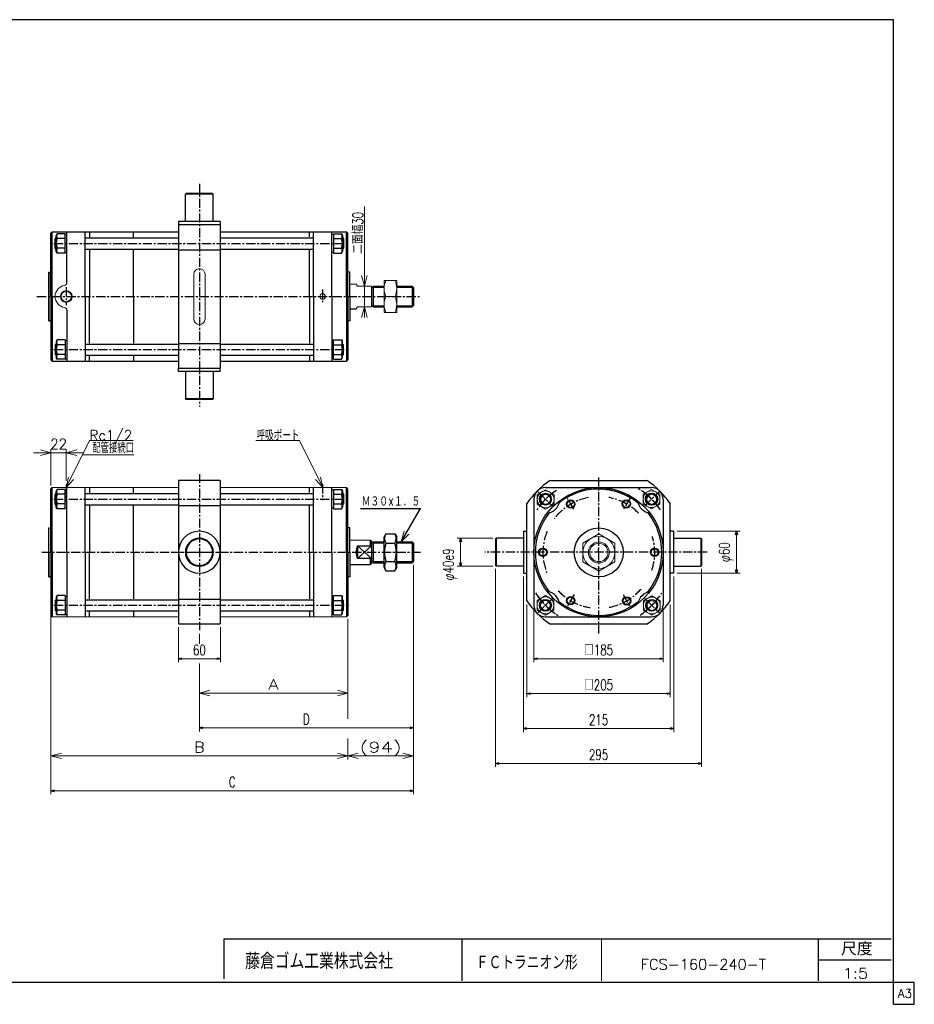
# Model space of a CAD drawing. Header units: millimetres. Extents: x -985 to 985, y -705 to 705.
# Tile 2 of 2: x -296 to 985, y -705 to 705. Entities that reach past the tile are written whole.
import ezdxf
from ezdxf.enums import TextEntityAlignment as Align

# ---------------------------------------------------------------- set-up
doc = ezdxf.new("R2010")
doc.units = ezdxf.units.MM
doc.header["$LTSCALE"] = 0.416667
doc.linetypes.add('CENTER', pattern=[50.8, 31.75, -6.35, 6.35, -6.35])
doc.layers.add('ZUWAKU', color=7, linetype='Continuous')
doc.styles.add('dcStyle0', font='txt.shx', dxfattribs={"width": 0.714286, "bigfont": 'bigfont'})
doc.dimstyles.new('DaDimRotatedStyle', dxfattribs={"dimtxt": 15, "dimasz": 5.000003, "dimexe": 5, "dimexo": 1.666667, "dimgap": 5, "dimtad": 3, "dimdsep": 46, "dimtxsty": 'dcStyle0', "dimblk1": 'OPEN30', "dimblk2": 'OPEN30', "dimsah": 1, "dimcen": 0.09, "dimclrd": 4, "dimclre": 4, "dimclrt": 4, "dimadec": 0, "dimazin": 2, "dimtfac": 1, "dimtdec": 4, "dimtmove": 0, "dimatfit": 0, "dimfxl": 1, "dimarcsym": 0})

# ---------------------------------------------------------------- blocks, each defined once
blk = doc.blocks.new('DC_GROUP_Φ160_3')
at = {"color": 4, "linetype": 'Continuous', "lineweight": 18}
for p, q in [((250.5, -42.6), (254.6, -27.6)), ((250.5, -42.6), (258, -29.7)), ((261.5, -31.7), (250.5, -42.6))]:
    blk.add_line(p, q, dxfattribs=at)
blk = doc.blocks.new('DC_GROUP_Φ160_4')
at = {"color": 4, "linetype": 'Continuous', "lineweight": 25}
for p, q in [((228.6, -31.1), (226, -35.6)), ((226, -79.6), (226, -35.6)), ((228.6, -31.1), (241.3, -31.1)), ((241.3, -31.1), (244, -35.6)), ((244, -79.6), (244, -35.6)), ((228.6, -44.4), (241.3, -44.4)), ((228.6, -84.2), (226, -79.6)), ((228.6, -70.9), (241.3, -70.9)), ((228.6, -84.2), (241.3, -84.2)), ((241.3, -84.2), (244, -79.6))]:
    blk.add_line(p, q, dxfattribs=at)
for centre, radius, start, end in [((238.3, -37.7), 11.8, 145.6111, 214.3889), ((231.6, -37.7), 11.8, 325.6111, 34.3889), ((270.5, -57.6), 43.9, 162.4111, 197.5889), ((199.4, -57.6), 43.9, 342.4111, 17.5889), ((238.3, -77.5), 11.8, 145.6111, 214.3889), ((231.6, -77.5), 11.8, 325.6111, 34.3889)]:
    blk.add_arc(centre, radius, start, end, dxfattribs=at)
blk = doc.blocks.new('DC_GROUP_Φ160_5')
at = {"color": 4, "linetype": 'Continuous', "lineweight": 25}
for radius in [6, 5.1]:
    blk.add_circle((613.2, -57.7), radius, dxfattribs=at)
blk = doc.blocks.new('DC_GROUP_Φ160_6')
at = {"color": 4, "linetype": 'Continuous', "lineweight": 25}
for radius in [6, 5.1]:
    blk.add_circle((573.1, -127.3), radius, dxfattribs=at)
blk = doc.blocks.new('DC_GROUP_Φ160_7')
at = {"color": 4, "linetype": 'Continuous', "lineweight": 25}
for radius in [6, 5.1]:
    blk.add_circle((493, -127), radius, dxfattribs=at)
blk = doc.blocks.new('DC_GROUP_Φ160_8')
at = {"color": 4, "linetype": 'Continuous', "lineweight": 25}
for radius in [6, 5.1]:
    blk.add_circle((453.2, -57.6), radius, dxfattribs=at)
blk = doc.blocks.new('DC_GROUP_Φ160_9')
at = {"color": 4, "linetype": 'Continuous', "lineweight": 25}
for radius in [6, 5.1]:
    blk.add_circle((493.2, 11.3), radius, dxfattribs=at)
blk = doc.blocks.new('DC_GROUP_Φ160_10')
at = {"color": 4, "linetype": 'Continuous', "lineweight": 25}
for radius in [6, 5.1]:
    blk.add_circle((572.9, 11.6), radius, dxfattribs=at)
blk = doc.blocks.new('DC_GROUP_Φ160_11')
at = {"color": 4, "linetype": 'Continuous', "lineweight": 13}
for p, q in [((457.2, 31.9), (445.2, 25)), ((469.2, 25), (457.2, 31.9)), ((445.2, 25), (445.2, 11.1)), ((469.2, 11.1), (469.2, 25)), ((445.2, 11.1), (457.2, 4.2)), ((457.2, 4.2), (469.2, 11.1))]:
    blk.add_line(p, q, dxfattribs=at)
for radius in [12, 8, 6.92]:
    blk.add_circle((457.2, 18.1), radius, dxfattribs=at)
blk = doc.blocks.new('DC_GROUP_Φ160_12')
at = {"color": 4, "linetype": 'Continuous', "lineweight": 13}
for p, q in [((608.9, 32.2), (596.9, 25.3)), ((620.9, 25.3), (608.9, 32.2)), ((596.9, 25.3), (596.9, 11.4)), ((620.9, 11.4), (620.9, 25.3)), ((596.9, 11.4), (608.9, 4.5)), ((608.9, 4.5), (620.9, 11.4))]:
    blk.add_line(p, q, dxfattribs=at)
for radius in [12, 8, 6.92]:
    blk.add_circle((608.9, 18.3), radius, dxfattribs=at)
blk = doc.blocks.new('DC_GROUP_Φ160_13')
at = {"color": 4, "linetype": 'Continuous', "lineweight": 13}
for p, q in [((609.3, -120.1), (597.3, -127)), ((621.3, -127), (609.3, -120.1)), ((597.3, -127), (597.3, -140.9)), ((597.3, -140.9), (609.3, -147.8)), ((609.3, -147.8), (621.3, -140.9)), ((621.3, -140.9), (621.3, -127))]:
    blk.add_line(p, q, dxfattribs=at)
for radius in [12, 8, 6.92]:
    blk.add_circle((609.3, -133.9), radius, dxfattribs=at)
blk = doc.blocks.new('DC_GROUP_Φ160_14')
at = {"color": 4, "linetype": 'Continuous', "lineweight": 13}
for p, q in [((456.9, -119.8), (444.9, -126.8)), ((444.9, -126.8), (444.9, -140.6)), ((468.9, -126.8), (456.9, -119.8)), ((468.9, -140.6), (468.9, -126.8)), ((444.9, -140.6), (456.9, -147.5)), ((456.9, -147.5), (468.9, -140.6))]:
    blk.add_line(p, q, dxfattribs=at)
for radius in [12, 8, 6.92]:
    blk.add_circle((456.9, -133.7), radius, dxfattribs=at)
blk = doc.blocks.new('DC_GROUP_Φ160_15')
at = {"color": 4, "linetype": 'Continuous', "lineweight": 13}
for p, q in [((244, 331.6), (226, 331.6)), ((226, 331.6), (226, 285.6)), ((244, 285.6), (244, 331.6)), ((228.6, 308.6), (241.3, 308.6)), ((226, 285.6), (244, 285.6))]:
    blk.add_line(p, q, dxfattribs=at)
for centre, start, end in [((252.3, 320.1), 154.1759, 205.8241), ((217.6, 320.1), 334.1759, 25.8241), ((252.3, 297.1), 154.1759, 205.8241), ((217.6, 297.1), 334.1759, 25.8241)]:
    blk.add_arc(centre, 26.4, start, end, dxfattribs=at)
blk = doc.blocks.new('DC_GROUP_Φ160_16')
at = {"color": 4, "linetype": 'Continuous', "lineweight": 13}
for p, q in [((533.4, -31.4), (510.4, -44.6)), ((556.4, -44.6), (533.4, -31.4)), ((510.4, -44.6), (510.4, -71.2)), ((556.4, -71.2), (556.4, -44.6)), ((510.4, -71.2), (533.4, -84.5)), ((533.4, -84.5), (556.4, -71.2))]:
    blk.add_line(p, q, dxfattribs=at)
for radius in [23, 15, 13.1]:
    blk.add_circle((533.4, -57.9), radius, dxfattribs=at)
blk = doc.blocks.new('DC_GROUP_Φ160_18')
at = {"color": 4, "linetype": 'Continuous', "lineweight": 18}
for p, q in [((197.8, 323.6), (193.8, 338.6)), ((201.9, 338.6), (197.8, 323.6)), ((197.8, 323.6), (197.8, 338.6))]:
    blk.add_line(p, q, dxfattribs=at)
blk = doc.blocks.new('DC_GROUP_Φ160_19')
at = {"color": 4, "linetype": 'Continuous', "lineweight": 18}
for p, q in [((193.8, 278.6), (197.8, 293.6)), ((197.8, 293.6), (201.9, 278.6)), ((197.8, 293.6), (197.8, 278.6))]:
    blk.add_line(p, q, dxfattribs=at)
blk = doc.blocks.new('DC_GROUP_Φ160_17')
at = {"color": 4, "linetype": 'Continuous', "lineweight": 13}
for p, q in [((197.8, 437.4), (197.8, 323.6)), ((197.8, 293.6), (197.8, 323.6)), ((197.8, 283.6), (197.8, 293.6))]:
    blk.add_line(p, q, dxfattribs=at)
at = {"linetype": 'Continuous'}
for name in ['DC_GROUP_Φ160_18', 'DC_GROUP_Φ160_19']:
    blk.add_blockref(name, (0, 0), dxfattribs=at)
at = {"color": 4, "style": 'dcStyle0', "width": 0.714286}
blk.add_text('二面幅30', height=15, rotation=90, dxfattribs=at).set_placement((195.8, 369.7), (195.8, 429.7), align=Align.FIT)
blk = doc.blocks.new('DC_GROUP_Φ160_23')
at = {"color": 4, "linetype": 'Continuous', "lineweight": 18}
for p, q in [((138, 34.9), (127.7, 46.6)), ((138, 34.9), (131.4, 48.3)), ((135, 50.1), (138, 34.9))]:
    blk.add_line(p, q, dxfattribs=at)
blk = doc.blocks.new('DC_GROUP_Φ160_22')
at = {"color": 4, "linetype": 'Continuous', "lineweight": 13}
for p, q in [((104.9, 102.4), (42.4, 102.4)), ((138, 34.9), (104.9, 102.4))]:
    blk.add_line(p, q, dxfattribs=at)
at = {"linetype": 'Continuous'}
blk.add_blockref('DC_GROUP_Φ160_23', (0, 0), dxfattribs=at)
at = {"color": 4, "style": 'dcStyle0', "width": 0.683333}
blk.add_text('呼吸ポート', height=15, dxfattribs=at).set_placement((43.3, 102.4), (104.8, 102.4), align=Align.FIT)
blk = doc.blocks.new('DC_GROUP_Φ160_25')
at = {"color": 4, "linetype": 'Continuous', "lineweight": 18}
for p, q in [((-38.5, -259.2), (-23.5, -255.2)), ((-23.5, -263.2), (-38.5, -259.2)), ((-38.5, -259.2), (-23.5, -259.2))]:
    blk.add_line(p, q, dxfattribs=at)
blk = doc.blocks.new('DC_GROUP_Φ160_26')
at = {"color": 4, "linetype": 'Continuous', "lineweight": 18}
for p, q in [((159, -255.2), (174, -259.2)), ((174, -259.2), (159, -263.2)), ((174, -259.2), (159, -259.2))]:
    blk.add_line(p, q, dxfattribs=at)
blk = doc.blocks.new('DC_GROUP_Φ160_24')
at = {"color": 4, "linetype": 'Continuous', "lineweight": 13}
for p, q in [((174, -153.1), (174, -264.2)), ((-38.5, -174.4), (-38.5, -188.9)), ((-38.5, -217), (-38.5, -264.2)), ((-38.5, -259.2), (174, -259.2))]:
    blk.add_line(p, q, dxfattribs=at)
at = {"linetype": 'Continuous'}
for name in ['DC_GROUP_Φ160_25', 'DC_GROUP_Φ160_26']:
    blk.add_blockref(name, (0, 0), dxfattribs=at)
at = {"color": 4, "style": 'dcStyle0'}
blk.add_text('A', height=15, dxfattribs=at).set_placement((60.2, -254.2), (75.2, -254.2), align=Align.FIT)
blk = doc.blocks.new('DC_GROUP_Φ160_28')
at = {"color": 4, "linetype": 'Continuous', "lineweight": 18}
for p, q in [((-251, -349.2), (-236, -345.2)), ((-236, -353.2), (-251, -349.2)), ((-251, -349.2), (-236, -349.2))]:
    blk.add_line(p, q, dxfattribs=at)
blk = doc.blocks.new('DC_GROUP_Φ160_29')
at = {"color": 4, "linetype": 'Continuous', "lineweight": 18}
for p, q in [((159, -345.2), (174, -349.2)), ((174, -349.2), (159, -353.2)), ((174, -349.2), (159, -349.2))]:
    blk.add_line(p, q, dxfattribs=at)
blk = doc.blocks.new('DC_GROUP_Φ160_30')
at = {"color": 4, "linetype": 'Continuous', "lineweight": 18}
for p, q in [((174, -349.2), (189, -345.2)), ((189, -353.2), (174, -349.2)), ((174, -349.2), (189, -349.2))]:
    blk.add_line(p, q, dxfattribs=at)
blk = doc.blocks.new('DC_GROUP_Φ160_31')
at = {"color": 4, "linetype": 'Continuous', "lineweight": 18}
for p, q in [((253, -345.2), (268, -349.2)), ((268, -349.2), (253, -353.2)), ((268, -349.2), (253, -349.2))]:
    blk.add_line(p, q, dxfattribs=at)
blk = doc.blocks.new('DC_GROUP_Φ160_27')
at = {"color": 4, "linetype": 'Continuous', "lineweight": 13}
for p, q in [((268, -115.6), (268, -354.2)), ((-251, -148.1), (-251, -354.2)), ((174, -193.1), (174, -296)), ((174, -324.4), (174, -354.2)), ((-251, -349.2), (174, -349.2)), ((174, -349.2), (268, -349.2))]:
    blk.add_line(p, q, dxfattribs=at)
at = {"linetype": 'Continuous'}
for name in ['DC_GROUP_Φ160_28', 'DC_GROUP_Φ160_29', 'DC_GROUP_Φ160_30', 'DC_GROUP_Φ160_31']:
    blk.add_blockref(name, (0, 0), dxfattribs=at)
at = {"color": 4, "style": 'dcStyle0'}
for s, p, p2 in [('B', (-46, -344.2), (-31, -344.2)), ('(94)', (191, -344.2), (251, -344.2))]:
    blk.add_text(s, height=15, dxfattribs=at).set_placement(p, p2, align=Align.FIT)
blk = doc.blocks.new('DC_GROUP_Φ160_33')
at = {"color": 4, "linetype": 'Continuous', "lineweight": 18}
for p, q in [((-229, 84.9), (-214, 88.9)), ((-214, 80.9), (-229, 84.9)), ((-229, 84.9), (-214, 84.9))]:
    blk.add_line(p, q, dxfattribs=at)
blk = doc.blocks.new('DC_GROUP_Φ160_34')
at = {"color": 4, "linetype": 'Continuous', "lineweight": 18}
for p, q in [((-266, 88.9), (-251, 84.9)), ((-251, 84.9), (-266, 80.9)), ((-251, 84.9), (-266, 84.9))]:
    blk.add_line(p, q, dxfattribs=at)
blk = doc.blocks.new('DC_GROUP_Φ160_32')
at = {"color": 4, "linetype": 'Continuous', "lineweight": 13}
for p, q in [((-276, 84.9), (-251, 84.9)), ((-251, 37.9), (-251, 89.9)), ((-251, 84.9), (-229, 84.9)), ((-229, 44.4), (-229, 89.9)), ((-204, 84.9), (-229, 84.9))]:
    blk.add_line(p, q, dxfattribs=at)
at = {"linetype": 'Continuous'}
for name in ['DC_GROUP_Φ160_34', 'DC_GROUP_Φ160_33']:
    blk.add_blockref(name, (0, 0), dxfattribs=at)
at = {"color": 4, "style": 'dcStyle0', "width": 0.8}
blk.add_text('22', height=15, dxfattribs=at).set_placement((-252, 89.9), (-228, 89.9), align=Align.FIT)
blk = doc.blocks.new('DC_GROUP_Φ160_36')
at = {"color": 4, "linetype": 'Continuous', "lineweight": 18}
for p, q in [((-229, 34.9), (-226.1, 50.1)), ((-229, 34.9), (-222.4, 48.3)), ((-218.8, 46.6), (-229, 34.9))]:
    blk.add_line(p, q, dxfattribs=at)
blk = doc.blocks.new('DC_GROUP_Φ160_35')
at = {"color": 4, "linetype": 'Continuous', "lineweight": 13}
for p, q in [((-229, 34.9), (-196, 102.4)), ((-196, 102.4), (-133.5, 102.4))]:
    blk.add_line(p, q, dxfattribs=at)
at = {"linetype": 'Continuous'}
blk.add_blockref('DC_GROUP_Φ160_36', (0, 0), dxfattribs=at)
at = {"color": 4, "style": 'dcStyle0', "width": 0.82}
blk.add_text('Rc1/2', height=15, dxfattribs=at).set_placement((-196, 102.4), (-134.5, 102.4), align=Align.FIT)
blk = doc.blocks.new('_OPEN30')
at = {"color": 0, "linetype": 'ByBlock', "lineweight": -2}
for p, q in [((-1, 0.267949), (0, 0)), ((0, 0), (-1, -0.267949)), ((0, 0), (-1, 0))]:
    blk.add_line(p, q, dxfattribs=at)
blk = doc.blocks.new('*D37')
at = {"color": 4, "linetype": 'Continuous', "lineweight": 13}
for p, q in [((-68.5, -165.1), (-68.5, -215.1)), ((-8.5, -165.1), (-8.5, -215.1)), ((-68.5, -210.1), (-8.5, -210.1))]:
    blk.add_line(p, q, dxfattribs=at)
at = {"color": 4, "xscale": 5.000004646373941, "yscale": 4.999982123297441}
for p, rotation in [((-68.5, -210.1), 180), ((-8.5, -210.1), 360)]:
    blk.add_blockref('_OPEN30', p, dxfattribs=dict(at, rotation=rotation))
at = {"color": 4, "insert": (-38.5, -205.1), "char_height": 15, "width": 46.875, "attachment_point": 8, "style": 'dcStyle0'}
blk.add_mtext('\\T1.00;60', dxfattribs=at)
blk = doc.blocks.new('*D38')
at = {"color": 4, "linetype": 'Continuous', "lineweight": 13}
for p, q in [((268, -115.6), (268, -404.2)), ((-251, -193.1), (-251, -404.2)), ((-251, -399.2), (268, -399.2))]:
    blk.add_line(p, q, dxfattribs=at)
at = {"color": 4, "xscale": 5.000004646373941, "yscale": 4.999982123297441}
for p, rotation in [((-251, -399.2), 180), ((268, -399.2), 360)]:
    blk.add_blockref('_OPEN30', p, dxfattribs=dict(at, rotation=rotation))
at = {"color": 4, "insert": (8.5, -394.2), "char_height": 15, "width": 32.812, "attachment_point": 8, "style": 'dcStyle0'}
blk.add_mtext('\\T1.00;C', dxfattribs=at)
blk = doc.blocks.new('*D39')
at = {"color": 4, "linetype": 'Continuous', "lineweight": 13}
for p, q in [((440.5, -138.6), (440.5, -215.1)), ((625.5, -138.6), (625.5, -215.1)), ((440.5, -210.1), (625.5, -210.1))]:
    blk.add_line(p, q, dxfattribs=at)
at = {"color": 4, "xscale": 5.000004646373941, "yscale": 4.999982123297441}
for p, rotation in [((440.5, -210.1), 180), ((625.5, -210.1), 360)]:
    blk.add_blockref('_OPEN30', p, dxfattribs=dict(at, rotation=rotation))
at = {"color": 4, "insert": (533, -205.1), "char_height": 15, "width": 75, "attachment_point": 8, "style": 'dcStyle0'}
blk.add_mtext('\\T1.00;□185', dxfattribs=at)
blk = doc.blocks.new('*D40')
at = {"color": 4, "linetype": 'Continuous', "lineweight": 13}
for p, q in [((430.5, -132.4), (430.5, -265.1)), ((635.5, -132.4), (635.5, -265.1)), ((430.5, -260.1), (635.5, -260.1))]:
    blk.add_line(p, q, dxfattribs=at)
at = {"color": 4, "xscale": 5.000004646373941, "yscale": 4.999982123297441}
for p, rotation in [((430.5, -260.1), 180), ((635.5, -260.1), 360)]:
    blk.add_blockref('_OPEN30', p, dxfattribs=dict(at, rotation=rotation))
at = {"color": 4, "insert": (533, -255.1), "char_height": 15, "width": 75, "attachment_point": 8, "style": 'dcStyle0'}
blk.add_mtext('\\T1.00;□205', dxfattribs=at)
blk = doc.blocks.new('*D41')
at = {"color": 4, "linetype": 'Continuous', "lineweight": 13}
for p, q in [((425.5, -92.6), (425.5, -315.1)), ((640.5, -92.6), (640.5, -315.1)), ((425.5, -310.1), (640.5, -310.1))]:
    blk.add_line(p, q, dxfattribs=at)
at = {"color": 4, "xscale": 5.000004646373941, "yscale": 4.999982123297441}
for p, rotation in [((425.5, -310.1), 180), ((640.5, -310.1), 360)]:
    blk.add_blockref('_OPEN30', p, dxfattribs=dict(at, rotation=rotation))
at = {"color": 4, "insert": (533, -305.1), "char_height": 15, "width": 60.938, "attachment_point": 8, "style": 'dcStyle0'}
blk.add_mtext('\\T1.00;215', dxfattribs=at)
blk = doc.blocks.new('*D42')
at = {"color": 4, "linetype": 'Continuous', "lineweight": 13}
for p, q in [((385.5, -81.6), (385.5, -365.1)), ((680.5, -81.6), (680.5, -365.1)), ((385.5, -360.1), (680.5, -360.1))]:
    blk.add_line(p, q, dxfattribs=at)
at = {"color": 4, "xscale": 5.000004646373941, "yscale": 4.999982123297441}
for p, rotation in [((385.5, -360.1), 180), ((680.5, -360.1), 360)]:
    blk.add_blockref('_OPEN30', p, dxfattribs=dict(at, rotation=rotation))
at = {"color": 4, "insert": (533, -355.1), "char_height": 15, "width": 60.938, "attachment_point": 8, "style": 'dcStyle0'}
blk.add_mtext('\\T1.00;295', dxfattribs=at)
blk = doc.blocks.new('*D43')
at = {"color": 4, "linetype": 'Continuous', "lineweight": 13}
for p, q in [((381.5, -37.6), (330.5, -37.6)), ((335.5, -77.6), (335.5, -37.6)), ((381.5, -77.6), (330.5, -77.6))]:
    blk.add_line(p, q, dxfattribs=at)
at = {"color": 4, "xscale": 5.000004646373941, "yscale": 4.999982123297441}
for p, rotation in [((335.5, -37.6), 90), ((335.5, -77.6), 270)]:
    blk.add_blockref('_OPEN30', p, dxfattribs=dict(at, rotation=rotation))
at = {"color": 4, "insert": (330.5, -75.1), "char_height": 15, "width": 112.5, "attachment_point": 8, "rotation": 90, "style": 'dcStyle0'}
blk.add_mtext('\\T1.00;φ40e9', dxfattribs=at)
blk = doc.blocks.new('*D44')
at = {"color": 4, "linetype": 'Continuous', "lineweight": 13}
for p, q in [((268, -75.6), (268, -314.2)), ((-38.5, -224.3), (-38.5, -314.2)), ((-38.5, -309.2), (268, -309.2))]:
    blk.add_line(p, q, dxfattribs=at)
at = {"color": 4, "xscale": 5.000004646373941, "yscale": 4.999982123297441}
for p, rotation in [((-38.5, -309.2), 180), ((268, -309.2), 360)]:
    blk.add_blockref('_OPEN30', p, dxfattribs=dict(at, rotation=rotation))
at = {"color": 4, "insert": (114.7, -304.2), "char_height": 15, "width": 32.812, "attachment_point": 8, "style": 'dcStyle0'}
blk.add_mtext('\\T1.00;D', dxfattribs=at)
blk = doc.blocks.new('*D45')
at = {"color": 4, "linetype": 'Continuous', "lineweight": 13}
for p, q in [((645.5, -27.6), (735.5, -27.6)), ((730.5, -87.6), (730.5, -27.6)), ((645.5, -87.6), (735.5, -87.6))]:
    blk.add_line(p, q, dxfattribs=at)
at = {"color": 4, "xscale": 5.000004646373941, "yscale": 4.999982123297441}
for p, rotation in [((730.5, -27.6), 90), ((730.5, -87.6), 270)]:
    blk.add_blockref('_OPEN30', p, dxfattribs=dict(at, rotation=rotation))
at = {"color": 4, "insert": (725.5, -57.6), "char_height": 15, "width": 60.938, "attachment_point": 8, "rotation": 90, "style": 'dcStyle0'}
blk.add_mtext('\\T1.00;φ60', dxfattribs=at)

msp = doc.modelspace()

# ---------------------------------------------------------------- linework, layer by layer
at = {"color": 4, "linetype": 'CENTER', "lineweight": 25}
for p, q in [((-38.547, 470.027), (-38.547, 151.021)), ((-246.691, 384.581), (170.52, 384.581)), ((-229.047, 321.852), (-229.047, 296.374)), ((137.953, 318.457), (137.953, 300.303)), ((-270.988, 308.567), (278.939, 308.567)), ((-246.691, 232.553), (170.52, 232.553)), ((-38.547, 54.378), (-38.547, -169.435)), ((532.965, 49.545), (532.965, -174.185)), ((-229.047, 39.432), (-229.047, 14.901)), ((137.953, 39.936), (137.953, 16.772)), ((446.345, 28.991), (467.381, 7.955)), ((447.018, 28.301), (467.145, 8.175)), ((598.549, 7.955), (619.586, 28.991)), ((599.081, 8.499), (619.516, 28.934)), ((-246.691, 18.385), (170.52, 18.385)), ((497.402, 3.937), (488.507, 19.343)), ((578.008, 20.377), (568.333, 3.619)), ((-264.223, -57.629), (280.645, -57.629)), ((-78.621, -57.629), (3.935, -57.629)), ((688.466, -57.629), (370.357, -57.629)), ((446.345, -144.25), (467.381, -123.213)), ((466.359, -124.252), (447.325, -143.286)), ((466.359, -124.252), (447.325, -143.286)), ((497.962, -118.266), (488.195, -135.185)), ((567.968, -118.266), (577.736, -135.185)), ((598.549, -123.213), (619.586, -144.25)), ((599.572, -124.252), (618.605, -143.286)), ((-246.691, -133.643), (170.52, -133.643))]:
    msp.add_line(p, q, dxfattribs=at)
at = {"color": 4, "linetype": 'Continuous', "lineweight": 25}
for p, q in [((-57.547, 456.067), (-58.547, 455.067)), ((-58.547, 416.067), (-58.547, 455.067)), ((-18.547, 455.067), (-58.547, 455.067)), ((-19.547, 456.067), (-57.547, 456.067)), ((-19.547, 456.067), (-18.547, 455.067)), ((-18.547, 416.067), (-18.547, 455.067)), ((-8.547, 416.067), (-68.547, 416.067)), ((-68.547, 416.067), (-68.547, 411.067)), ((-68.547, 411.067), (-68.547, 206.067)), ((-8.547, 411.067), (-68.547, 411.067)), ((-8.547, 416.067), (-8.547, 411.067)), ((-8.547, 411.067), (-8.547, 206.067)), ((-251.047, 399.081), (-249.047, 401.081)), ((-251.047, 308.567), (-251.047, 399.081)), ((-249.047, 308.567), (-249.047, 401.081)), ((-249.047, 401.081), (-68.547, 401.081)), ((-242.086, 398.438), (-243.447, 396.081)), ((-243.447, 373.081), (-243.447, 396.081)), ((-230.447, 398.438), (-242.086, 398.438)), ((-230.447, 370.725), (-230.447, 398.438)), ((-230.447, 370.725), (-230.447, 398.438)), ((-230.447, 397.581), (-228.047, 397.581)), ((-228.047, 328.341), (-228.047, 401.081)), ((-202.047, 308.567), (-202.047, 401.081)), ((-196.047, 401.081), (-196.047, 393.792)), ((-132.847, 393.792), (-132.847, 401.081)), ((-8.547, 401.081), (171.953, 401.081)), ((118.953, 394.038), (118.953, 401.081)), ((124.953, 308.567), (124.953, 401.081)), ((150.953, 308.567), (150.953, 401.081)), ((153.353, 397.581), (150.953, 397.581)), ((153.353, 398.438), (153.353, 370.725)), ((153.353, 398.438), (164.993, 398.438)), ((153.353, 398.438), (153.353, 370.725)), ((164.993, 398.438), (166.353, 396.081)), ((166.353, 396.081), (166.353, 373.081)), ((173.953, 399.081), (171.953, 401.081)), ((171.953, 308.567), (171.953, 401.081)), ((173.953, 308.567), (173.953, 399.081)), ((-243.847, 392.581), (-245.047, 391.381)), ((-245.047, 377.781), (-245.047, 391.381)), ((-243.447, 391.381), (-245.047, 391.381)), ((-243.447, 392.581), (-243.847, 392.581)), ((-243.847, 376.581), (-243.847, 392.581)), ((-230.447, 391.509), (-242.086, 391.509)), ((-202.047, 392.581), (-68.547, 392.581)), ((-8.547, 392.581), (124.953, 392.581)), ((153.353, 391.509), (164.993, 391.509)), ((166.753, 392.581), (166.353, 392.581)), ((166.353, 391.381), (167.953, 391.381)), ((166.753, 392.581), (167.953, 391.381)), ((166.753, 392.581), (166.753, 376.581)), ((167.953, 391.381), (167.953, 377.781)), ((-243.847, 376.581), (-245.047, 377.781)), ((-243.447, 377.781), (-245.047, 377.781)), ((-243.847, 376.581), (-243.447, 376.581)), ((-242.086, 370.725), (-243.447, 373.081)), ((-230.447, 377.653), (-242.086, 377.653)), ((-230.447, 370.725), (-242.086, 370.725)), ((-230.447, 371.581), (-228.047, 371.581)), ((-202.047, 376.581), (-68.547, 376.581)), ((-196.047, 375.379), (-196.047, 308.567)), ((-132.847, 308.567), (-132.847, 375.379)), ((-68.547, 375.649), (-8.547, 375.649)), ((-8.547, 376.581), (124.953, 376.581)), ((118.953, 308.567), (118.953, 375.325)), ((153.353, 371.581), (150.953, 371.581)), ((153.353, 377.653), (164.993, 377.653)), ((153.353, 370.725), (164.993, 370.725)), ((164.993, 370.725), (166.353, 373.081)), ((166.353, 377.781), (167.953, 377.781)), ((166.353, 376.581), (166.753, 376.581)), ((166.753, 376.581), (167.953, 377.781)), ((-254.047, 343.567), (-254.047, 273.567)), ((-254.047, 273.567), (-254.047, 343.567)), ((-254.047, 343.567), (-251.047, 343.567)), ((176.953, 343.567), (173.953, 343.567)), ((176.953, 308.567), (176.953, 343.567)), ((207.953, 323.567), (207.953, 293.567)), ((207.953, 321.967), (210.203, 321.967)), ((210.203, 323.567), (225.953, 323.567)), ((210.203, 323.567), (210.203, 293.567)), ((210.203, 321.967), (225.953, 321.967)), ((243.953, 323.567), (265.953, 323.567)), ((243.953, 321.967), (267.553, 321.967)), ((267.953, 321.567), (265.953, 323.567)), ((265.953, 323.567), (265.953, 293.567)), ((267.953, 321.567), (267.953, 295.567)), ((-251.047, 308.567), (-251.047, 218.053)), ((-249.047, 308.567), (-249.047, 216.053)), ((-202.047, 308.567), (-202.047, 216.053)), ((-196.047, 241.755), (-196.047, 308.567)), ((-132.847, 308.567), (-132.847, 241.755)), ((118.953, 308.567), (118.953, 241.809)), ((124.953, 308.567), (124.953, 216.053)), ((150.953, 308.567), (150.953, 216.053)), ((171.953, 308.567), (171.953, 216.053)), ((173.953, 308.567), (173.953, 218.053)), ((176.953, 308.567), (176.953, 273.567)), ((-228.047, 288.794), (-228.047, 216.053)), ((176.953, 291.052), (185.814, 291.052)), ((207.953, 295.167), (210.203, 295.167)), ((210.203, 295.167), (225.953, 295.167)), ((210.203, 293.567), (225.953, 293.567)), ((243.953, 295.167), (267.553, 295.167)), ((243.953, 293.567), (265.953, 293.567)), ((267.953, 295.567), (265.953, 293.567)), ((-254.047, 273.567), (-251.047, 273.567)), ((176.953, 273.567), (173.953, 273.567)), ((-243.847, 240.553), (-245.047, 239.353)), ((-243.847, 240.553), (-243.447, 240.553)), ((-243.847, 240.553), (-243.847, 224.553)), ((-242.086, 246.41), (-243.447, 244.053)), ((-243.447, 244.053), (-243.447, 221.053)), ((-230.447, 246.41), (-242.086, 246.41)), ((-230.447, 246.41), (-230.447, 218.697)), ((-230.447, 246.41), (-230.447, 218.697)), ((-230.447, 245.553), (-228.047, 245.553)), ((-202.047, 240.553), (-68.547, 240.553)), ((-68.547, 241.485), (-8.547, 241.485)), ((-8.547, 240.553), (124.953, 240.553)), ((153.353, 245.553), (150.953, 245.553)), ((153.353, 218.697), (153.353, 246.41)), ((153.353, 246.41), (164.993, 246.41)), ((153.353, 218.697), (153.353, 246.41)), ((164.993, 246.41), (166.353, 244.053)), ((166.353, 221.053), (166.353, 244.053)), ((166.353, 240.553), (166.753, 240.553)), ((166.753, 240.553), (167.953, 239.353)), ((166.753, 224.553), (166.753, 240.553)), ((-245.047, 239.353), (-245.047, 225.753)), ((-243.447, 239.353), (-245.047, 239.353)), ((-243.847, 224.553), (-245.047, 225.753)), ((-243.447, 225.753), (-245.047, 225.753)), ((-230.447, 239.482), (-242.086, 239.482)), ((-230.447, 225.625), (-242.086, 225.625)), ((153.353, 239.482), (164.993, 239.482)), ((153.353, 225.625), (164.993, 225.625)), ((166.353, 239.353), (167.953, 239.353)), ((166.353, 225.753), (167.953, 225.753)), ((166.753, 224.553), (167.953, 225.753)), ((167.953, 225.753), (167.953, 239.353)), ((-251.047, 218.053), (-249.047, 216.053)), ((-249.047, 216.053), (-68.547, 216.053)), ((-243.447, 224.553), (-243.847, 224.553)), ((-242.086, 218.697), (-243.447, 221.053)), ((-230.447, 218.697), (-242.086, 218.697)), ((-230.447, 219.553), (-228.047, 219.553)), ((-202.047, 224.553), (-68.547, 224.553)), ((-196.047, 216.053), (-196.047, 223.342)), ((-132.847, 223.342), (-132.847, 216.053)), ((-8.547, 224.553), (124.953, 224.553)), ((-8.547, 216.053), (171.953, 216.053)), ((118.953, 223.097), (118.953, 216.053)), ((153.353, 219.553), (150.953, 219.553)), ((153.353, 218.697), (164.993, 218.697)), ((164.993, 218.697), (166.353, 221.053)), ((166.753, 224.553), (166.353, 224.553)), ((173.953, 218.053), (171.953, 216.053)), ((-68.547, 206.067), (-8.547, 206.067)), ((-68.547, 201.067), (-68.547, 206.067)), ((-8.547, 201.067), (-68.547, 201.067)), ((-58.547, 201.067), (-58.547, 162.067)), ((-18.547, 201.067), (-18.547, 162.067)), ((-8.547, 201.067), (-8.547, 206.067)), ((-57.547, 161.067), (-58.547, 162.067)), ((-18.547, 162.067), (-58.547, 162.067)), ((-19.547, 161.067), (-57.547, 161.067)), ((-19.547, 161.067), (-18.547, 162.067)), ((-68.547, 44.871), (-68.547, -160.129)), ((-8.547, 44.871), (-68.547, 44.871)), ((-8.547, 44.871), (-8.547, -160.129)), ((463.182, 44.871), (602.749, 44.871)), ((-251.047, 32.871), (-249.047, 34.871)), ((-251.047, -57.629), (-251.047, 32.885)), ((-249.047, -57.629), (-249.047, 34.871)), ((-242.086, 32.241), (-243.447, 29.885)), ((-243.447, 6.885), (-243.447, 29.885)), ((-230.447, 32.241), (-242.086, 32.241)), ((-230.447, 4.528), (-230.447, 32.241)), ((-230.447, 4.528), (-230.447, 32.241)), ((-230.447, 31.385), (-228.047, 31.385)), ((-228.047, -57.629), (-228.047, 34.885)), ((-202.047, -57.629), (-202.047, 34.885)), ((-196.047, 34.885), (-196.047, 27.596)), ((-132.847, 27.596), (-132.847, 34.885)), ((118.953, 27.842), (118.953, 34.885)), ((124.953, -57.629), (124.953, 34.885)), ((150.953, -57.629), (150.953, 34.885)), ((153.353, 31.385), (150.953, 31.385)), ((153.353, 32.241), (153.353, 4.528)), ((153.353, 32.241), (164.993, 32.241)), ((153.353, 32.241), (153.353, 4.528)), ((164.993, 32.241), (166.353, 29.885)), ((166.353, 29.885), (166.353, 6.885)), ((173.953, 32.871), (171.953, 34.871)), ((171.953, -57.629), (171.953, 34.871)), ((173.953, -57.629), (173.953, 32.871)), ((456.965, 34.871), (608.965, 34.871)), ((-243.847, 26.385), (-245.047, 25.185)), ((-245.047, 11.585), (-245.047, 25.185)), ((-243.447, 25.185), (-245.047, 25.185)), ((-243.447, 26.385), (-243.847, 26.385)), ((-243.847, 10.385), (-243.847, 26.385)), ((-230.447, 25.313), (-242.086, 25.313)), ((-202.047, 26.385), (-68.547, 26.385)), ((-8.547, 26.385), (124.953, 26.385)), ((153.353, 25.313), (164.993, 25.313)), ((166.753, 26.385), (166.353, 26.385)), ((166.353, 25.185), (167.953, 25.185)), ((166.753, 26.385), (167.953, 25.185)), ((166.753, 26.385), (166.753, 10.385)), ((167.953, 25.185), (167.953, 11.585)), ((440.465, 18.371), (440.465, -133.629)), ((625.465, 18.371), (625.465, -133.629)), ((-243.847, 10.385), (-245.047, 11.585)), ((-243.447, 11.585), (-245.047, 11.585)), ((-243.847, 10.385), (-243.447, 10.385)), ((-242.086, 4.528), (-243.447, 6.885)), ((-230.447, 11.457), (-242.086, 11.457)), ((-230.447, 4.528), (-242.086, 4.528)), ((-230.447, 5.385), (-228.047, 5.385)), ((-202.047, 10.385), (-68.547, 10.385)), ((-196.047, 9.183), (-196.047, -57.629)), ((-132.847, -57.629), (-132.847, 9.183)), ((-68.547, 9.453), (-8.547, 9.453)), ((-8.547, 10.385), (124.953, 10.385)), ((118.953, -57.629), (118.953, 9.129)), ((153.353, 5.385), (150.953, 5.385)), ((153.353, 11.457), (164.993, 11.457)), ((153.353, 4.528), (164.993, 4.528)), ((164.993, 4.528), (166.353, 6.885)), ((166.353, 11.585), (167.953, 11.585)), ((166.353, 10.385), (166.753, 10.385)), ((166.753, 10.385), (167.953, 11.585)), ((191.944, 4.904), (278.717, 4.904)), ((250.498, -42.629), (278.186, 4.904)), ((430.465, -127.413), (430.465, 12.154)), ((635.465, -127.413), (635.465, 12.154)), ((-254.047, -92.629), (-254.047, -22.629)), ((-254.047, -22.629), (-251.047, -22.629)), ((176.953, -22.629), (173.953, -22.629)), ((176.953, -57.629), (176.953, -22.629)), ((425.465, -27.629), (425.465, -87.629)), ((425.465, -27.629), (430.465, -27.629)), ((640.465, -27.629), (635.465, -27.629)), ((640.465, -27.629), (640.465, -87.629)), ((205.953, -40.144), (205.953, -48.629)), ((205.953, -40.144), (207.953, -41.077)), ((207.953, -41.077), (207.953, -74.212)), ((385.465, -38.629), (386.465, -37.629)), ((385.465, -38.629), (385.465, -76.629)), ((425.465, -37.629), (386.465, -37.629)), ((386.465, -37.629), (386.465, -77.629)), ((640.465, -37.629), (679.465, -37.629)), ((680.465, -38.629), (679.465, -37.629)), ((679.465, -37.629), (679.465, -77.629)), ((680.465, -38.629), (680.465, -76.629)), ((187.953, -48.629), (187.953, -66.629)), ((187.953, -48.629), (207.953, -48.629)), ((187.953, -48.629), (207.953, -66.629)), ((207.953, -48.629), (187.953, -66.629)), ((207.953, -44.229), (210.203, -44.229)), ((210.203, -42.629), (225.953, -42.629)), ((210.203, -42.629), (210.203, -72.629)), ((210.203, -44.229), (225.953, -44.229)), ((243.953, -42.629), (265.953, -42.629)), ((243.953, -44.229), (267.553, -44.229)), ((267.853, -44.529), (265.953, -42.629)), ((265.953, -42.629), (265.953, -72.629)), ((267.953, -44.529), (267.953, -70.629)), ((532.965, -57.653), (532.965, -52.653)), ((-254.047, -57.629), (-254.047, -92.629)), ((-251.047, -57.629), (-251.047, -148.143)), ((-249.047, -57.629), (-249.047, -150.129)), ((-228.047, -57.629), (-228.047, -150.143)), ((-202.047, -57.629), (-202.047, -150.143)), ((-196.047, -124.441), (-196.047, -57.629)), ((-132.847, -57.629), (-132.847, -124.441)), ((118.953, -57.629), (118.953, -124.387)), ((124.953, -57.629), (124.953, -150.143)), ((150.953, -57.629), (150.953, -150.129)), ((171.953, -57.629), (171.953, -150.129)), ((173.953, -57.629), (173.953, -148.129)), ((176.953, -57.629), (176.953, -92.629)), ((207.953, -66.629), (187.953, -66.629)), ((205.953, -66.629), (205.953, -75.144)), ((176.953, -75.144), (205.953, -75.144)), ((205.953, -75.144), (207.953, -74.212)), ((207.953, -71.029), (210.203, -71.029)), ((210.203, -71.029), (225.953, -71.029)), ((210.203, -72.629), (225.953, -72.629)), ((243.953, -71.029), (267.553, -71.029)), ((243.953, -72.629), (265.953, -72.629)), ((267.953, -70.629), (265.953, -72.629)), ((385.465, -76.629), (386.465, -77.629)), ((425.465, -77.629), (386.465, -77.629)), ((640.465, -77.629), (679.465, -77.629)), ((680.465, -76.629), (679.465, -77.629)), ((-254.047, -92.629), (-251.047, -92.629)), ((176.953, -92.629), (173.953, -92.629)), ((425.465, -87.629), (430.465, -87.629)), ((640.465, -87.629), (635.465, -87.629)), ((-243.847, -125.643), (-245.047, -126.843)), ((-245.047, -126.843), (-245.047, -140.443)), ((-243.447, -126.843), (-245.047, -126.843)), ((-243.847, -125.643), (-243.447, -125.643)), ((-243.847, -125.643), (-243.847, -141.643)), ((-242.086, -119.787), (-243.447, -122.143)), ((-243.447, -122.143), (-243.447, -145.143)), ((-230.447, -119.787), (-242.086, -119.787)), ((-230.447, -126.715), (-242.086, -126.715)), ((-230.447, -119.787), (-230.447, -147.499)), ((-230.447, -119.787), (-230.447, -147.499)), ((-230.447, -120.643), (-228.047, -120.643)), ((-202.047, -125.643), (-68.547, -125.643)), ((-68.547, -124.711), (-8.547, -124.711)), ((-8.547, -125.643), (124.953, -125.643)), ((153.353, -120.643), (150.953, -120.643)), ((153.353, -147.499), (153.353, -119.787)), ((153.353, -119.787), (164.993, -119.787)), ((153.353, -147.499), (153.353, -119.787)), ((153.353, -126.715), (164.993, -126.715)), ((164.993, -119.787), (166.353, -122.143)), ((166.353, -145.143), (166.353, -122.143)), ((166.353, -125.643), (166.753, -125.643)), ((166.353, -126.843), (167.953, -126.843)), ((166.753, -125.643), (167.953, -126.843)), ((166.753, -141.643), (166.753, -125.643)), ((167.953, -140.443), (167.953, -126.843)), ((-243.847, -141.643), (-245.047, -140.443)), ((-243.447, -140.443), (-245.047, -140.443)), ((-230.447, -140.571), (-242.086, -140.571)), ((153.353, -140.571), (164.993, -140.571)), ((166.353, -140.443), (167.953, -140.443)), ((166.753, -141.643), (167.953, -140.443)), ((-251.047, -148.143), (-249.054, -150.136)), ((-243.447, -141.643), (-243.847, -141.643)), ((-242.086, -147.499), (-243.447, -145.143)), ((-230.447, -147.499), (-242.086, -147.499)), ((-230.447, -146.643), (-228.047, -146.643)), ((-202.047, -141.643), (-68.547, -141.643)), ((-196.047, -150.143), (-196.047, -142.854)), ((-132.847, -142.854), (-132.847, -150.143)), ((-8.547, -141.643), (124.953, -141.643)), ((118.953, -143.1), (118.953, -150.143)), ((153.353, -146.643), (150.953, -146.643)), ((153.353, -147.499), (164.993, -147.499)), ((164.993, -147.499), (166.353, -145.143)), ((166.753, -141.643), (166.353, -141.643)), ((173.953, -148.129), (171.953, -150.129)), ((456.965, -150.129), (608.965, -150.129)), ((-68.547, -160.129), (-8.547, -160.129)), ((463.182, -160.129), (602.749, -160.129))]:
    msp.add_line(p, q, dxfattribs=at)
at = {"color": 4, "linetype": 'Continuous', "lineweight": 13}
for p, q in [((-46.647, 276.667), (-46.647, 340.467)), ((-30.447, 276.667), (-30.447, 340.467)), ((185.814, 326.052), (176.953, 326.052)), ((187.953, 323.567), (185.814, 326.052)), ((207.953, 323.567), (187.953, 323.567)), ((210.203, 323.567), (225.953, 323.567)), ((243.953, 323.567), (265.953, 323.567)), ((243.953, 322.052), (243.953, 296.652)), ((185.814, 291.052), (187.953, 293.567)), ((207.953, 293.567), (187.953, 293.567)), ((210.203, 293.567), (225.953, 293.567)), ((243.953, 293.567), (265.953, 293.567)), ((-206.029, 81.834), (-132.113, 81.834)), ((-68.547, 34.871), (-249.047, 34.871)), ((171.953, 34.871), (-8.547, 34.871)), ((205.953, -40.144), (176.953, -40.144)), ((225.953, -42.629), (210.203, -42.629)), ((265.953, -42.629), (243.953, -42.629)), ((225.953, -72.629), (210.203, -72.629)), ((265.953, -72.629), (243.953, -72.629)), ((-68.547, -150.129), (-249.047, -150.129)), ((171.953, -150.129), (-8.547, -150.129))]:
    msp.add_line(p, q, dxfattribs=at)
for centre, radius in [((-229.047, 308.567), 8.434), ((-229.047, 308.567), 7.389), ((137.953, 308.567), 4)]:
    msp.add_circle(centre, radius, dxfattribs=at)
at = {"color": 4, "linetype": 'Continuous', "lineweight": 25}
for centre, radius in [((532.963, -57.629), 92.5), ((456.951, 18.385), 8.5), ((608.945, 18.429), 8.75), ((608.979, 18.385), 8.5), ((533.264, -57.91), 35), ((456.951, -133.643), 8.5), ((608.979, -133.643), 8.5)]:
    msp.add_circle(centre, radius, dxfattribs=at)
for centre, radius, start, end in [((-236.086, 394.974), 6.928, 150.000013, 209.999987), ((158.993, 394.974), 6.928, 330.000013, 29.999987), ((-225.126, 384.581), 18.321, 157.78075, 202.21925), ((148.032, 384.581), 18.321, 337.78075, 22.21925), ((-236.086, 374.189), 6.928, 150.000013, 209.999987), ((158.993, 374.189), 6.928, 330.626295, 29.999987), ((-236.086, 242.946), 6.928, 150.000013, 209.999987), ((158.993, 242.946), 6.928, 330.000013, 29.999987), ((-225.126, 232.553), 18.321, 157.78075, 202.21925), ((-236.086, 222.161), 6.928, 150.000013, 209.999987), ((148.032, 232.553), 18.321, 337.78075, 22.21925), ((158.993, 222.161), 6.928, 330.000013, 29.999987), ((532.965, -57.629), 124, 124.247643, 145.752357), ((532.965, -57.629), 124, 34.247643, 55.752357), ((-236.086, 28.777), 6.928, 150.000013, 209.999987), ((158.993, 28.777), 6.928, 330.000013, 29.999987), ((456.965, 18.371), 16.5, 90, 180), ((532.963, -57.629), 90.5, 51.171346, 128.539093), ((533.264, -57.91), 90.5, 51.40379, 90.189261), ((608.965, 18.371), 16.5, 0, 90), ((-225.126, 18.385), 18.321, 157.78075, 202.21925), ((148.032, 18.385), 18.321, 337.78075, 22.21925), ((457.185, 18.053), 20, 275.708862, 354.363621), ((533.264, -57.91), 92.5, 61.853934, 62.93905), ((608.945, 18.336), 20, 187.182441, 263.243425), ((-236.086, 7.993), 6.928, 150.000013, 209.999987), ((158.993, 7.993), 6.928, 330.000013, 29.999987), ((532.963, -57.629), 90.5, 141.53339, 218.759676), ((532.963, -57.629), 90.5, 320.618369, 38.816026), ((-38.547, -57.629), 30, 360, 180), ((-38.547, -57.629), 20, 0, 180), ((-38.547, -57.629), 19, 360, 180), ((205.814, -57.629), 20, 153.256316, 206.743684), ((-38.547, -57.629), 30, 180, 0), ((-38.547, -57.629), 20, 180, 0), ((-38.547, -57.629), 19, 180, 0), ((-225.126, -133.643), 18.321, 157.78075, 202.21925), ((-236.086, -123.251), 6.928, 150.000013, 209.999987), ((158.993, -123.251), 6.928, 330.000013, 29.999987), ((148.032, -133.643), 18.321, 337.78075, 22.21925), ((457.042, -133.558), 20, 6.59515, 82.971995), ((609.345, -133.988), 20, 99.313926, 170.703476), ((-236.086, -144.035), 6.928, 150.000013, 209.999987), ((158.993, -144.035), 6.928, 330.000013, 29.999987), ((532.965, -57.629), 124, 214.247643, 235.752357), ((456.965, -133.629), 16.5, 180, 270), ((532.963, -57.629), 90.5, 231.246128, 309.399033), ((532.965, -57.629), 124, 304.247643, 325.752357), ((608.965, -133.629), 16.5, 270, 0), ((609.345, -133.988), 8.25, 329.755737, 330.314444)]:
    msp.add_arc(centre, radius, start, end, dxfattribs=at)
at = {"color": 4, "linetype": 'Continuous', "lineweight": 13}
for centre, radius, start, end in [((-38.547, 340.467), 8.1, 0, 180), ((-229.047, 308.567), 16, 98.626927, 261.373073), ((-232.047, 328.341), 4, 278.626927, 0), ((-232.047, 288.794), 4, 0, 81.373073), ((-38.547, 276.667), 8.1, 180, 0)]:
    msp.add_arc(centre, radius, start, end, dxfattribs=at)
at = {"color": 4, "linetype": 'CENTER', "lineweight": 25}
for centre, radius, start, end in [((533.264, -57.91), 107.5, 124.367185, 145.588657), ((532.965, -57.629), 107.5, 126.699102, 140.982765), ((532.965, -57.629), 107.5, 36.664414, 58.577506), ((533.264, -57.91), 107.5, 34.591806, 55.136529), ((533.357, -57.91), 80, 100.66555, 143.203391), ((533.357, -57.91), 80, 44.541758, 79.857315), ((533.264, -57.91), 107.5, 36.02923, 36.238605), ((533.357, -57.91), 80, 157.88793, 201.044716), ((533.357, -57.91), 80, 341.41713, 16.710871), ((533.357, -57.91), 80, 280.759364, 319.027681), ((533.264, -57.91), 107.5, 212.56636, 235.149179), ((532.965, -57.629), 107.5, 216.259196, 239.453636), ((533.357, -57.91), 80, 223.395822, 261.117881), ((533.264, -57.91), 107.5, 303.539496, 327.042587), ((532.965, -57.629), 107.5, 307.338044, 323.557664), ((533.264, -57.91), 107.5, 235.26996, 235.384552)]:
    msp.add_arc(centre, radius, start, end, dxfattribs=at)
at = {"layer": 'ZUWAKU', "color": 5, "linetype": 'Continuous', "lineweight": 25}
for p, q in [((955, 705), (-985, 705)), ((955, -705), (955, 705)), ((985, -673.75), (-985, -673.75)), ((985, -705), (985, -673.75)), ((955, -705), (985, -705))]:
    msp.add_line(p, q, dxfattribs=at)
at = {"layer": 'ZUWAKU', "color": 4, "linetype": 'Continuous', "lineweight": 25}
for p, q in [((-2.942, -611.193), (952.058, -611.193)), ((-2.942, -668.517), (-2.942, -611.193)), ((337.058, -611.193), (337.058, -671.193)), ((847.734, -671.193), (847.734, -611.193)), ((847.734, -641.193), (952.058, -641.193))]:
    msp.add_line(p, q, dxfattribs=at)
at = {"layer": 'ZUWAKU', "color": 4, "linetype": 'Continuous', "lineweight": 13}
msp.add_line((537.058, -611.193), (537.058, -671.193), dxfattribs=at)

# ---------------------------------------------------------------- block references
at = {"linetype": 'Continuous'}
for name in ['DC_GROUP_Φ160_17', 'DC_GROUP_Φ160_15', 'DC_GROUP_Φ160_35', 'DC_GROUP_Φ160_22', 'DC_GROUP_Φ160_32', 'DC_GROUP_Φ160_11', 'DC_GROUP_Φ160_12', 'DC_GROUP_Φ160_9', 'DC_GROUP_Φ160_10', 'DC_GROUP_Φ160_3', 'DC_GROUP_Φ160_4', 'DC_GROUP_Φ160_16', 'DC_GROUP_Φ160_8', 'DC_GROUP_Φ160_5', 'DC_GROUP_Φ160_27', 'DC_GROUP_Φ160_14', 'DC_GROUP_Φ160_7', 'DC_GROUP_Φ160_6', 'DC_GROUP_Φ160_13', 'DC_GROUP_Φ160_24']:
    msp.add_blockref(name, (0, 0), dxfattribs=at)

# ---------------------------------------------------------------- texts
at = {"color": 4, "style": 'dcStyle0'}
for s, width, p, p2 in [('配管接続口', 0.666667, (-191.943, 84.601), (-131.943, 84.601)), ('Ｍ３０×１．５', 0.666667, (193.868, 7.848), (277.868, 7.848)), ('FCS-160-240-T', 0.92, (593.31, -655.305), (772.71, -655.305)), ('1:5', 0.8, (882.746, -668.072), (918.746, -668.072))]:
    msp.add_text(s, height=15, dxfattribs=dict(at, width=width)).set_placement(p, p2, align=Align.FIT)
at = {"layer": 'ZUWAKU', "color": 4, "style": 'dcStyle0'}
for s, height, width, p, p2 in [('尺度', 19, 0.991667, (880.134, -635.093), (925.354, -635.093)), ('藤倉ゴム工業株式会社', 22.5, 0.783333, (27.122, -654.479), (238.622, -654.479)), ('ＦＣトラニオン形', 20, 0.758333, (357.359, -655.13), (502.959, -655.13))]:
    msp.add_text(s, height=height, dxfattribs=dict(at, width=width)).set_placement(p, p2, align=Align.FIT)
at = {"layer": 'ZUWAKU', "color": 7, "style": 'dcStyle0', "width": 0.8}
msp.add_text('A3', height=12.5, dxfattribs=at).set_placement((961.537, -695.625), (981.537, -695.625), align=Align.FIT)

# ---------------------------------------------------------------- dimensions: what is measured, and where the dimension line sits
at = {"linetype": 'Continuous', "lineweight": 13}
for base, p1, p2, text, picture, middle in [((335.465, -37.629), (383.132, -77.629), (383.132, -37.629), 'φ<>e9', '*D43', (335.465, -75.129)), ((730.465, -27.629), (643.799, -87.629), (643.799, -27.629), 'φ<>', '*D45', (730.465, -57.629))]:
    dim = msp.add_linear_dim(base=base, p1=p1, p2=p2, angle=90, text=text, dimstyle='DaDimRotatedStyle', override={"dimtxt": 15, "dimasz": 5.000003, "dimexe": 5, "dimexo": 1.666667, "dimgap": 5, "dimtad": 3, "dimtih": 0, "dimtoh": 0, "dimdec": 2, "dimzin": 8, "dimtxsty": 'dcStyle0', "dimblk1": 'OPEN30', "dimblk2": 'OPEN30', "dimsah": 1, "dimclrd": 4, "dimclre": 4, "dimclrt": 4, "dimazin": 2, "dimtofl": 1, "dimatfit": 0, "dimtolj": 0, "dimtzin": 8}, dxfattribs=at)
    dim.commit()
    dim.dimension.update_dxf_attribs({"geometry": picture, "text_midpoint": middle})
for base, p1, p2, text, picture, middle in [((267.953, -309.174), (-38.547, -222.638), (267.953, -73.962), 'D', '*D44', (114.703, -309.174)), ((267.953, -399.174), (-251.047, -191.476), (267.953, -113.962), 'C', '*D38', (8.453, -399.174)), ((635.465, -260.129), (430.465, -130.746), (635.465, -130.746), '□<>', '*D40', (532.965, -260.129)), ((625.465, -210.129), (440.465, -136.962), (625.465, -136.962), '□<>', '*D39', (532.965, -210.129))]:
    dim = msp.add_linear_dim(base=base, p1=p1, p2=p2, text=text, dimstyle='DaDimRotatedStyle', override={"dimtxt": 15, "dimasz": 5.000003, "dimexe": 5, "dimexo": 1.666667, "dimgap": 5, "dimtad": 3, "dimtih": 0, "dimtoh": 0, "dimdec": 2, "dimzin": 8, "dimtxsty": 'dcStyle0', "dimblk1": 'OPEN30', "dimblk2": 'OPEN30', "dimsah": 1, "dimclrd": 4, "dimclre": 4, "dimclrt": 4, "dimazin": 2, "dimtofl": 1, "dimatfit": 0, "dimtolj": 0, "dimtzin": 8}, dxfattribs=at)
    dim.commit()
    dim.dimension.update_dxf_attribs({"geometry": picture, "text_midpoint": middle})
for base, p1, p2, picture, middle in [((680.465, -360.129), (385.465, -79.962), (680.465, -79.962), '*D42', (532.965, -360.129)), ((640.465, -310.129), (425.465, -90.962), (640.465, -90.962), '*D41', (532.965, -310.129)), ((-8.547, -210.129), (-68.547, -163.462), (-8.547, -163.462), '*D37', (-38.547, -210.129))]:
    dim = msp.add_linear_dim(base=base, p1=p1, p2=p2, dimstyle='DaDimRotatedStyle', override={"dimtxt": 15, "dimasz": 5.000003, "dimexe": 5, "dimexo": 1.666667, "dimgap": 5, "dimtad": 3, "dimtih": 0, "dimtoh": 0, "dimdec": 2, "dimzin": 8, "dimtxsty": 'dcStyle0', "dimblk1": 'OPEN30', "dimblk2": 'OPEN30', "dimsah": 1, "dimclrd": 4, "dimclre": 4, "dimclrt": 4, "dimazin": 2, "dimtofl": 1, "dimatfit": 0, "dimtolj": 0, "dimtzin": 8}, dxfattribs=at)
    dim.commit()
    dim.dimension.update_dxf_attribs({"geometry": picture, "text_midpoint": middle})

doc.saveas('drawing.dxf')
